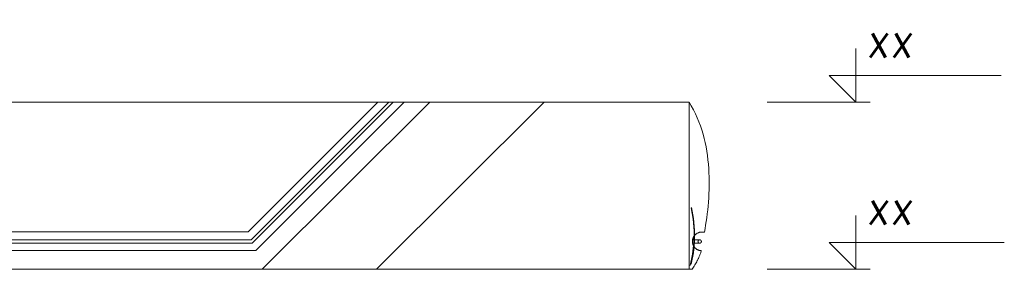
# Model space of a CAD drawing. Extents: x 64716 to 7565828, y -87108 to 5881792.
# Tile 129 of 160: x 291650 to 295776, y -56772 to -55726. Entities that reach past the tile are written whole.
import ezdxf

# ---------------------------------------------------------------- set-up
doc = ezdxf.new("R2010")
doc.units = 0
doc.header["$MEASUREMENT"] = 0
doc.layers.add('linii', color=7, linetype='Continuous', lineweight=15)
doc.layers.add('LINII OPIS', color=7, linetype='Continuous', lineweight=9)
doc.layers.add('xxOś 2_rysunek_Widok ogólny_Dimension_', color=7, linetype='Continuous')
doc.styles.add('RBCS_dim1', font='simplex.shx', dxfattribs={"width": 0.9, "oblique": 5, "height": 3})

msp = doc.modelspace()

# ---------------------------------------------------------------- linework, layer by layer
at = {"layer": 'linii'}
for p, q in [((292607.1, -56615.2), (293151.3, -56071.7)), ((292607.1, -56615.2), (293151.3, -56071.7)), ((293151.3, -56071.7), (292607.1, -56615.2)), ((293151.3, -56071.7), (292607.1, -56615.2)), ((292607.1, -56615.2), (293151.3, -56071.7)), ((292607.1, -56615.2), (293151.3, -56071.7)), ((293151.3, -56071.7), (292607.1, -56615.2)), ((293151.3, -56071.7), (292607.1, -56615.2)), ((293197.5, -56071.7), (292620.6, -56647.8)), ((293197.5, -56071.7), (292620.6, -56647.8)), ((292624.2, -56662), (293214.9, -56071.7)), ((292624.2, -56662), (293214.9, -56071.7)), ((292639.2, -56693.1), (293261, -56071.7)), ((292639.2, -56693.1), (293261, -56071.7)), ((292639.2, -56693.1), (293261, -56071.7)), ((292639.2, -56693.1), (293261, -56071.7)), ((293369.6, -56071.7), (292666.9, -56771)), ((293369.6, -56071.7), (292666.9, -56771)), ((293369.6, -56071.7), (292666.9, -56771)), ((293369.6, -56071.7), (292666.9, -56771)), ((294435.6, -56071.7), (294455.1, -56071.7)), ((294435.6, -56071.7), (294455.1, -56071.7)), ((294435.6, -56071.7), (294455.1, -56071.7)), ((294435.6, -56071.7), (294455.1, -56071.7)), ((294455.1, -56071.7), (294464.7, -56087.4)), ((294455.1, -56071.7), (294464.7, -56087.4)), ((294455.1, -56071.7), (294455.1, -56071.7)), ((294455.1, -56071.7), (294464.7, -56087.4)), ((294455.1, -56071.7), (294464.7, -56087.4)), ((294455.1, -56071.7), (294455.1, -56071.7)), ((294464.7, -56087.4), (294473.6, -56103.6)), ((294464.7, -56087.4), (294473.6, -56103.6)), ((294464.7, -56087.4), (294473.6, -56103.6)), ((294464.7, -56087.4), (294473.6, -56103.6)), ((294473.6, -56103.6), (294481.8, -56120)), ((294473.6, -56103.6), (294481.8, -56120)), ((294473.6, -56103.6), (294481.8, -56120)), ((294473.6, -56103.6), (294481.8, -56120)), ((294481.8, -56120), (294489.4, -56136.6)), ((294481.8, -56120), (294489.4, -56136.6)), ((294481.8, -56120), (294489.4, -56136.6)), ((294481.8, -56120), (294489.4, -56136.6)), ((294489.4, -56136.6), (294496.4, -56153.6)), ((294489.4, -56136.6), (294496.4, -56153.6)), ((294489.4, -56136.6), (294496.4, -56153.6)), ((294489.4, -56136.6), (294496.4, -56153.6)), ((294496.4, -56153.6), (294502.8, -56170.7)), ((294496.4, -56153.6), (294502.8, -56170.7)), ((294496.4, -56153.6), (294502.8, -56170.7)), ((294496.4, -56153.6), (294502.8, -56170.7)), ((294502.8, -56170.7), (294508.6, -56188.1)), ((294502.8, -56170.7), (294508.6, -56188.1)), ((294502.8, -56170.7), (294508.6, -56188.1)), ((294502.8, -56170.7), (294508.6, -56188.1)), ((294508.6, -56188.1), (294513.8, -56205.6)), ((294508.6, -56188.1), (294513.8, -56205.6)), ((294508.6, -56188.1), (294513.8, -56205.6)), ((294508.6, -56188.1), (294513.8, -56205.6)), ((294513.8, -56205.6), (294518.5, -56223.2)), ((294513.8, -56205.6), (294518.5, -56223.2)), ((294513.8, -56205.6), (294518.5, -56223.2)), ((294513.8, -56205.6), (294518.5, -56223.2)), ((294518.5, -56223.2), (294522.7, -56241)), ((294518.5, -56223.2), (294522.7, -56241)), ((294518.5, -56223.2), (294522.7, -56241)), ((294518.5, -56223.2), (294522.7, -56241)), ((294522.7, -56241), (294526.4, -56258.9)), ((294522.7, -56241), (294526.4, -56258.9)), ((294522.7, -56241), (294526.4, -56258.9)), ((294522.7, -56241), (294526.4, -56258.9)), ((294526.4, -56258.9), (294529.5, -56276.8)), ((294526.4, -56258.9), (294529.5, -56276.8)), ((294526.4, -56258.9), (294529.5, -56276.8)), ((294526.4, -56258.9), (294529.5, -56276.8)), ((294529.5, -56276.8), (294532.3, -56294.9)), ((294529.5, -56276.8), (294532.3, -56294.9)), ((294529.5, -56276.8), (294532.3, -56294.9)), ((294529.5, -56276.8), (294532.3, -56294.9)), ((294532.3, -56294.9), (294534.5, -56312.9)), ((294532.3, -56294.9), (294534.5, -56312.9)), ((294532.3, -56294.9), (294534.5, -56312.9)), ((294532.3, -56294.9), (294534.5, -56312.9)), ((294534.5, -56312.9), (294536.4, -56331)), ((294534.5, -56312.9), (294536.4, -56331)), ((294534.5, -56312.9), (294536.4, -56331)), ((294534.5, -56312.9), (294536.4, -56331)), ((294536.4, -56331), (294537.8, -56349)), ((294536.4, -56331), (294537.8, -56349)), ((294536.4, -56331), (294537.8, -56349)), ((294536.4, -56331), (294537.8, -56349)), ((294537.8, -56349), (294538.8, -56367)), ((294537.8, -56349), (294538.8, -56367)), ((294537.8, -56349), (294538.8, -56367)), ((294537.8, -56349), (294538.8, -56367)), ((294538.8, -56367), (294539.5, -56384.9)), ((294538.8, -56367), (294539.5, -56384.9)), ((294538.8, -56367), (294539.5, -56384.9)), ((294538.8, -56367), (294539.5, -56384.9)), ((294539.5, -56384.9), (294539.8, -56402.8)), ((294539.5, -56384.9), (294539.8, -56402.8)), ((294539.5, -56384.9), (294539.8, -56402.8)), ((294539.5, -56384.9), (294539.8, -56402.8)), ((294539.8, -56402.8), (294539.7, -56420.5)), ((294539.8, -56402.8), (294539.7, -56420.5)), ((294539.8, -56402.8), (294539.7, -56420.5)), ((294539.8, -56402.8), (294539.7, -56420.5)), ((294539.4, -56438), (294538.7, -56455.5)), ((294539.4, -56438), (294538.7, -56455.5)), ((294539.4, -56438), (294538.7, -56455.5)), ((294539.4, -56438), (294538.7, -56455.5)), ((294539.7, -56420.5), (294539.4, -56438)), ((294539.7, -56420.5), (294539.4, -56438)), ((294539.7, -56420.5), (294539.4, -56438)), ((294539.7, -56420.5), (294539.4, -56438)), ((294537.8, -56472.7), (294536.6, -56489.8)), ((294537.8, -56472.7), (294536.6, -56489.8)), ((294537.8, -56472.7), (294536.6, -56489.8)), ((294537.8, -56472.7), (294536.6, -56489.8)), ((294538.7, -56455.5), (294537.8, -56472.7)), ((294538.7, -56455.5), (294537.8, -56472.7)), ((294538.7, -56455.5), (294537.8, -56472.7)), ((294538.7, -56455.5), (294537.8, -56472.7)), ((294472.4, -56562.3), (294463.9, -56514.2)), ((294474, -56559.4), (294465.5, -56512.3)), ((294533.4, -56523.1), (294531.5, -56539.4)), ((294533.4, -56523.1), (294531.5, -56539.4)), ((294533.4, -56523.1), (294531.5, -56539.4)), ((294533.4, -56523.1), (294531.5, -56539.4)), ((294535.1, -56506.6), (294533.4, -56523.1)), ((294535.1, -56506.6), (294533.4, -56523.1)), ((294535.1, -56506.6), (294533.4, -56523.1)), ((294535.1, -56506.6), (294533.4, -56523.1)), ((294536.6, -56489.8), (294535.1, -56506.6)), ((294536.6, -56489.8), (294535.1, -56506.6)), ((294536.6, -56489.8), (294535.1, -56506.6)), ((294536.6, -56489.8), (294535.1, -56506.6)), ((294476.3, -56611), (294472.4, -56562.3)), ((294478.2, -56607.1), (294474, -56559.4)), ((294529.5, -56555.4), (294527.2, -56571)), ((294529.5, -56555.4), (294527.2, -56571)), ((294529.5, -56555.4), (294527.2, -56571)), ((294529.5, -56555.4), (294527.2, -56571)), ((294531.5, -56539.4), (294529.5, -56555.4)), ((294531.5, -56539.4), (294529.5, -56555.4)), ((294531.5, -56539.4), (294529.5, -56555.4)), ((294531.5, -56539.4), (294529.5, -56555.4)), ((294478.2, -56607.1), (294478, -56655)), ((294522.3, -56601.2), (294519.6, -56615.8)), ((294522.3, -56601.2), (294519.6, -56615.8)), ((294522.3, -56601.2), (294519.6, -56615.8)), ((294522.3, -56601.2), (294519.6, -56615.8)), ((294524.8, -56586.3), (294522.3, -56601.2)), ((294524.8, -56586.3), (294522.3, -56601.2)), ((294524.8, -56586.3), (294522.3, -56601.2)), ((294524.8, -56586.3), (294522.3, -56601.2)), ((294527.2, -56571), (294524.8, -56586.3)), ((294527.2, -56571), (294524.8, -56586.3)), ((294527.2, -56571), (294524.8, -56586.3)), ((294527.2, -56571), (294524.8, -56586.3)), ((292620.6, -56647.8), (279289.8, -56647.8)), ((279303.3, -56615.2), (292607.1, -56615.2)), ((294469.3, -56648.3), (294469.3, -56662.6)), ((294499.8, -56648.3), (294469.3, -56648.3)), ((294469.3, -56648.3), (294469.3, -56662.6)), ((294499.8, -56648.3), (294469.3, -56648.3)), ((294469.3, -56648.3), (294469.3, -56662.6)), ((294499.8, -56648.3), (294469.3, -56648.3)), ((294469.3, -56648.3), (294469.3, -56662.6)), ((294499.8, -56648.3), (294469.3, -56648.3)), ((294469.5, -56651), (294469.4, -56652.8)), ((294469.5, -56651), (294469.4, -56652.8)), ((294469.5, -56651), (294469.4, -56652.8)), ((294469.5, -56651), (294469.4, -56652.8)), ((294469.7, -56649.1), (294469.5, -56651)), ((294469.7, -56649.1), (294469.5, -56651)), ((294469.7, -56649.1), (294469.5, -56651)), ((294469.7, -56649.1), (294469.5, -56651)), ((294470, -56647.3), (294469.7, -56649.1)), ((294470, -56647.3), (294469.7, -56649.1)), ((294470, -56647.3), (294469.7, -56649.1)), ((294470, -56647.3), (294469.7, -56649.1)), ((294470.4, -56645.5), (294470, -56647.3)), ((294470.4, -56645.5), (294470, -56647.3)), ((294470.4, -56645.5), (294470, -56647.3)), ((294470.4, -56645.5), (294470, -56647.3)), ((294470.9, -56643.7), (294470.4, -56645.5)), ((294470.9, -56643.7), (294470.4, -56645.5)), ((294470.9, -56643.7), (294470.4, -56645.5)), ((294470.9, -56643.7), (294470.4, -56645.5)), ((294471.5, -56642), (294470.9, -56643.7)), ((294471.5, -56642), (294470.9, -56643.7)), ((294471.5, -56642), (294470.9, -56643.7)), ((294471.5, -56642), (294470.9, -56643.7)), ((294472.1, -56640.3), (294471.5, -56642)), ((294472.1, -56640.3), (294471.5, -56642)), ((294472.1, -56640.3), (294471.5, -56642)), ((294472.1, -56640.3), (294471.5, -56642)), ((294472.8, -56638.6), (294472.1, -56640.3)), ((294472.8, -56638.6), (294472.1, -56640.3)), ((294472.8, -56638.6), (294472.1, -56640.3)), ((294472.8, -56638.6), (294472.1, -56640.3)), ((294473.6, -56637), (294472.8, -56638.6)), ((294473.6, -56637), (294472.8, -56638.6)), ((294473.6, -56637), (294472.8, -56638.6)), ((294473.6, -56637), (294472.8, -56638.6)), ((294474.5, -56635.4), (294473.6, -56637)), ((294474.5, -56635.4), (294473.6, -56637)), ((294474.5, -56635.4), (294473.6, -56637)), ((294474.5, -56635.4), (294473.6, -56637)), ((294475.4, -56633.9), (294474.5, -56635.4)), ((294475.4, -56633.9), (294474.5, -56635.4)), ((294475.4, -56633.9), (294474.5, -56635.4)), ((294475.4, -56633.9), (294474.5, -56635.4)), ((294476.4, -56632.4), (294475.4, -56633.9)), ((294476.4, -56632.4), (294475.4, -56633.9)), ((294476.4, -56632.4), (294475.4, -56633.9)), ((294476.4, -56632.4), (294475.4, -56633.9)), ((294475.6, -56659.8), (294476.3, -56611)), ((294477.5, -56630.9), (294476.4, -56632.4)), ((294477.5, -56630.9), (294476.4, -56632.4)), ((294477.5, -56630.9), (294476.4, -56632.4)), ((294477.5, -56630.9), (294476.4, -56632.4)), ((294478.6, -56629.6), (294477.5, -56630.9)), ((294478.6, -56629.6), (294477.5, -56630.9)), ((294478.6, -56629.6), (294477.5, -56630.9)), ((294478.6, -56629.6), (294477.5, -56630.9)), ((294479.8, -56628.2), (294478.6, -56629.6)), ((294479.8, -56628.2), (294478.6, -56629.6)), ((294479.8, -56628.2), (294478.6, -56629.6)), ((294479.8, -56628.2), (294478.6, -56629.6)), ((294481, -56626.9), (294479.8, -56628.2)), ((294481, -56626.9), (294479.8, -56628.2)), ((294481, -56626.9), (294479.8, -56628.2)), ((294481, -56626.9), (294479.8, -56628.2)), ((294482.3, -56625.7), (294481, -56626.9)), ((294482.3, -56625.7), (294481, -56626.9)), ((294482.3, -56625.7), (294481, -56626.9)), ((294482.3, -56625.7), (294481, -56626.9)), ((294483.7, -56624.6), (294482.3, -56625.7)), ((294483.7, -56624.6), (294482.3, -56625.7)), ((294483.7, -56624.6), (294482.3, -56625.7)), ((294483.7, -56624.6), (294482.3, -56625.7)), ((294485.1, -56623.5), (294483.7, -56624.6)), ((294485.1, -56623.5), (294483.7, -56624.6)), ((294485.1, -56623.5), (294483.7, -56624.6)), ((294485.1, -56623.5), (294483.7, -56624.6)), ((294486.5, -56622.4), (294485.1, -56623.5)), ((294486.5, -56622.4), (294485.1, -56623.5)), ((294486.5, -56622.4), (294485.1, -56623.5)), ((294486.5, -56622.4), (294485.1, -56623.5)), ((294488, -56621.5), (294486.5, -56622.4)), ((294488, -56621.5), (294486.5, -56622.4)), ((294488, -56621.5), (294486.5, -56622.4)), ((294488, -56621.5), (294486.5, -56622.4)), ((294489.6, -56620.5), (294488, -56621.5)), ((294489.6, -56620.5), (294488, -56621.5)), ((294489.6, -56620.5), (294488, -56621.5)), ((294489.6, -56620.5), (294488, -56621.5)), ((294491.2, -56619.7), (294489.6, -56620.5)), ((294491.2, -56619.7), (294489.6, -56620.5)), ((294491.2, -56619.7), (294489.6, -56620.5)), ((294491.2, -56619.7), (294489.6, -56620.5)), ((294492.8, -56619), (294491.2, -56619.7)), ((294492.8, -56619), (294491.2, -56619.7)), ((294492.8, -56619), (294491.2, -56619.7)), ((294492.8, -56619), (294491.2, -56619.7)), ((294494.5, -56618.3), (294492.8, -56619)), ((294494.5, -56618.3), (294492.8, -56619)), ((294494.5, -56618.3), (294492.8, -56619)), ((294494.5, -56618.3), (294492.8, -56619)), ((294493.9, -56651.4), (294493.6, -56652)), ((294493.9, -56651.4), (294493.6, -56652)), ((294493.9, -56651.4), (294493.6, -56652)), ((294493.9, -56651.4), (294493.6, -56652)), ((294494.3, -56650.9), (294493.9, -56651.4)), ((294494.3, -56650.9), (294493.9, -56651.4)), ((294494.3, -56650.9), (294493.9, -56651.4)), ((294494.3, -56650.9), (294493.9, -56651.4)), ((294494.8, -56650.4), (294494.3, -56650.9)), ((294494.8, -56650.4), (294494.3, -56650.9)), ((294494.8, -56650.4), (294494.3, -56650.9)), ((294494.8, -56650.4), (294494.3, -56650.9)), ((294496.2, -56617.7), (294494.5, -56618.3)), ((294496.2, -56617.7), (294494.5, -56618.3)), ((294496.2, -56617.7), (294494.5, -56618.3)), ((294496.2, -56617.7), (294494.5, -56618.3)), ((294495.3, -56649.9), (294494.8, -56650.4)), ((294495.3, -56649.9), (294494.8, -56650.4)), ((294495.3, -56649.9), (294494.8, -56650.4)), ((294495.3, -56649.9), (294494.8, -56650.4)), ((294495.9, -56649.5), (294495.3, -56649.9)), ((294495.9, -56649.5), (294495.3, -56649.9)), ((294495.9, -56649.5), (294495.3, -56649.9)), ((294495.9, -56649.5), (294495.3, -56649.9)), ((294496.5, -56649.2), (294495.9, -56649.5)), ((294496.5, -56649.2), (294495.9, -56649.5)), ((294496.5, -56649.2), (294495.9, -56649.5)), ((294496.5, -56649.2), (294495.9, -56649.5)), ((294497.9, -56617.2), (294496.2, -56617.7)), ((294497.9, -56617.2), (294496.2, -56617.7)), ((294497.9, -56617.2), (294496.2, -56617.7)), ((294497.9, -56617.2), (294496.2, -56617.7)), ((294497.1, -56648.8), (294496.5, -56649.2)), ((294497.1, -56648.8), (294496.5, -56649.2)), ((294497.1, -56648.8), (294496.5, -56649.2)), ((294497.1, -56648.8), (294496.5, -56649.2)), ((294497.7, -56648.6), (294497.1, -56648.8)), ((294497.7, -56648.6), (294497.1, -56648.8)), ((294497.7, -56648.6), (294497.1, -56648.8)), ((294497.7, -56648.6), (294497.1, -56648.8)), ((294498.4, -56648.5), (294497.7, -56648.6)), ((294498.4, -56648.5), (294497.7, -56648.6)), ((294498.4, -56648.5), (294497.7, -56648.6)), ((294498.4, -56648.5), (294497.7, -56648.6)), ((294499.7, -56616.7), (294497.9, -56617.2)), ((294499.7, -56616.7), (294497.9, -56617.2)), ((294499.7, -56616.7), (294497.9, -56617.2)), ((294499.7, -56616.7), (294497.9, -56617.2)), ((294499.1, -56648.3), (294498.4, -56648.5)), ((294499.1, -56648.3), (294498.4, -56648.5)), ((294499.1, -56648.3), (294498.4, -56648.5)), ((294499.1, -56648.3), (294498.4, -56648.5)), ((294499.8, -56648.3), (294499.1, -56648.3)), ((294499.8, -56648.3), (294499.1, -56648.3)), ((294499.8, -56648.3), (294499.1, -56648.3)), ((294499.8, -56648.3), (294499.1, -56648.3)), ((294501.5, -56616.3), (294499.7, -56616.7)), ((294501.5, -56616.3), (294499.7, -56616.7)), ((294501.5, -56616.3), (294499.7, -56616.7)), ((294501.5, -56616.3), (294499.7, -56616.7)), ((294499.8, -56648.3), (294499.8, -56648.3)), ((294499.8, -56648.3), (294499.8, -56648.3)), ((294500.6, -56648.3), (294499.8, -56648.3)), ((294500.6, -56648.3), (294499.8, -56648.3)), ((294499.8, -56648.3), (294499.8, -56648.3)), ((294499.8, -56648.3), (294499.8, -56648.3)), ((294500.6, -56648.3), (294499.8, -56648.3)), ((294500.6, -56648.3), (294499.8, -56648.3)), ((294501.3, -56648.5), (294500.6, -56648.3)), ((294501.3, -56648.5), (294500.6, -56648.3)), ((294501.3, -56648.5), (294500.6, -56648.3)), ((294501.3, -56648.5), (294500.6, -56648.3)), ((294502, -56648.6), (294501.3, -56648.5)), ((294502, -56648.6), (294501.3, -56648.5)), ((294502, -56648.6), (294501.3, -56648.5)), ((294502, -56648.6), (294501.3, -56648.5)), ((294503.4, -56616.1), (294501.5, -56616.3)), ((294503.4, -56616.1), (294501.5, -56616.3)), ((294503.4, -56616.1), (294501.5, -56616.3)), ((294503.4, -56616.1), (294501.5, -56616.3)), ((294502.6, -56648.8), (294502, -56648.6)), ((294502.6, -56648.8), (294502, -56648.6)), ((294502.6, -56648.8), (294502, -56648.6)), ((294502.6, -56648.8), (294502, -56648.6)), ((294503.2, -56649.2), (294502.6, -56648.8)), ((294503.2, -56649.2), (294502.6, -56648.8)), ((294503.2, -56649.2), (294502.6, -56648.8)), ((294503.2, -56649.2), (294502.6, -56648.8)), ((294503.8, -56649.5), (294503.2, -56649.2)), ((294503.8, -56649.5), (294503.2, -56649.2)), ((294503.8, -56649.5), (294503.2, -56649.2)), ((294503.8, -56649.5), (294503.2, -56649.2)), ((294505.3, -56615.8), (294503.4, -56616.1)), ((294505.3, -56615.8), (294503.4, -56616.1)), ((294505.3, -56615.8), (294503.4, -56616.1)), ((294505.3, -56615.8), (294503.4, -56616.1)), ((294504.4, -56649.9), (294503.8, -56649.5)), ((294504.4, -56649.9), (294503.8, -56649.5)), ((294504.4, -56649.9), (294503.8, -56649.5)), ((294504.4, -56649.9), (294503.8, -56649.5)), ((294504.9, -56650.4), (294504.4, -56649.9)), ((294504.9, -56650.4), (294504.4, -56649.9)), ((294504.9, -56650.4), (294504.4, -56649.9)), ((294504.9, -56650.4), (294504.4, -56649.9)), ((294505.3, -56650.9), (294504.9, -56650.4)), ((294505.3, -56650.9), (294504.9, -56650.4)), ((294505.3, -56650.9), (294504.9, -56650.4)), ((294505.3, -56650.9), (294504.9, -56650.4)), ((294508.3, -56615.8), (294505.3, -56615.8)), ((294508.3, -56615.8), (294505.3, -56615.8)), ((294505.3, -56615.8), (294505.3, -56615.8)), ((294505.3, -56615.8), (294505.3, -56615.8)), ((294505.3, -56615.8), (294505.3, -56615.8)), ((294508.3, -56615.8), (294505.3, -56615.8)), ((294508.3, -56615.8), (294505.3, -56615.8)), ((294505.3, -56615.8), (294505.3, -56615.8)), ((294505.3, -56615.8), (294505.3, -56615.8)), ((294505.3, -56615.8), (294505.3, -56615.8)), ((294505.7, -56651.4), (294505.3, -56650.9)), ((294505.7, -56651.4), (294505.3, -56650.9)), ((294505.7, -56651.4), (294505.3, -56650.9)), ((294505.7, -56651.4), (294505.3, -56650.9)), ((294506.1, -56652), (294505.7, -56651.4)), ((294506.1, -56652), (294505.7, -56651.4)), ((294506.1, -56652), (294505.7, -56651.4)), ((294506.1, -56652), (294505.7, -56651.4)), ((294519.6, -56615.8), (294508.3, -56615.8)), ((294519.6, -56615.8), (294508.3, -56615.8)), ((294519.6, -56615.8), (294508.3, -56615.8)), ((294519.6, -56615.8), (294508.3, -56615.8)), ((279286.2, -56662), (292624.2, -56662)), ((294469.4, -56652.8), (294469.3, -56654.7)), ((294469.4, -56652.8), (294469.3, -56654.7)), ((294469.4, -56652.8), (294469.3, -56654.7)), ((294469.4, -56652.8), (294469.3, -56654.7)), ((294469.3, -56654.7), (294469.4, -56656.6)), ((294469.3, -56654.7), (294469.4, -56656.6)), ((294469.3, -56654.7), (294469.4, -56656.6)), ((294469.3, -56654.7), (294469.4, -56656.6)), ((294469.3, -56662.6), (294499.8, -56662.6)), ((294469.3, -56662.6), (294499.8, -56662.6)), ((294469.3, -56662.6), (294499.8, -56662.6)), ((294469.3, -56662.6), (294499.8, -56662.6)), ((294469.4, -56656.6), (294469.5, -56658.5)), ((294469.4, -56656.6), (294469.5, -56658.5)), ((294469.4, -56656.6), (294469.5, -56658.5)), ((294469.4, -56656.6), (294469.5, -56658.5)), ((294469.5, -56658.5), (294469.7, -56660.4)), ((294469.5, -56658.5), (294469.7, -56660.4)), ((294469.5, -56658.5), (294469.7, -56660.4)), ((294469.5, -56658.5), (294469.7, -56660.4)), ((294469.7, -56660.4), (294470, -56662.2)), ((294469.7, -56660.4), (294470, -56662.2)), ((294469.7, -56660.4), (294470, -56662.2)), ((294469.7, -56660.4), (294470, -56662.2)), ((294470, -56662.2), (294470.4, -56664)), ((294470, -56662.2), (294470.4, -56664)), ((294470, -56662.2), (294470.4, -56664)), ((294470, -56662.2), (294470.4, -56664)), ((294470.3, -56708.4), (294475.6, -56659.8)), ((294470.4, -56664), (294470.9, -56665.8)), ((294470.4, -56664), (294470.9, -56665.8)), ((294470.4, -56664), (294470.9, -56665.8)), ((294470.4, -56664), (294470.9, -56665.8)), ((294470.9, -56665.8), (294471.5, -56667.5)), ((294470.9, -56665.8), (294471.5, -56667.5)), ((294470.9, -56665.8), (294471.5, -56667.5)), ((294470.9, -56665.8), (294471.5, -56667.5)), ((294471.5, -56667.5), (294472.1, -56669.2)), ((294471.5, -56667.5), (294472.1, -56669.2)), ((294471.5, -56667.5), (294472.1, -56669.2)), ((294471.5, -56667.5), (294472.1, -56669.2)), ((294472.1, -56669.2), (294472.8, -56670.9)), ((294472.1, -56669.2), (294472.8, -56670.9)), ((294472.1, -56669.2), (294472.8, -56670.9)), ((294472.1, -56669.2), (294472.8, -56670.9)), ((294472.8, -56670.9), (294473.6, -56672.5)), ((294472.8, -56670.9), (294473.6, -56672.5)), ((294472.8, -56670.9), (294473.6, -56672.5)), ((294472.8, -56670.9), (294473.6, -56672.5)), ((294478, -56655), (294473.3, -56702.7)), ((294473.6, -56672.5), (294474.5, -56674.1)), ((294473.6, -56672.5), (294474.5, -56674.1)), ((294473.6, -56672.5), (294474.5, -56674.1)), ((294473.6, -56672.5), (294474.5, -56674.1)), ((294474.5, -56674.1), (294475.4, -56675.6)), ((294474.5, -56674.1), (294475.4, -56675.6)), ((294474.5, -56674.1), (294475.4, -56675.6)), ((294474.5, -56674.1), (294475.4, -56675.6)), ((294475.4, -56675.6), (294476.4, -56677.1)), ((294475.4, -56675.6), (294476.4, -56677.1)), ((294475.4, -56675.6), (294476.4, -56677.1)), ((294475.4, -56675.6), (294476.4, -56677.1)), ((294476.4, -56677.1), (294477.5, -56678.6)), ((294476.4, -56677.1), (294477.5, -56678.6)), ((294476.4, -56677.1), (294477.5, -56678.6)), ((294476.4, -56677.1), (294477.5, -56678.6)), ((294477.5, -56678.6), (294478.6, -56680)), ((294477.5, -56678.6), (294478.6, -56680)), ((294477.5, -56678.6), (294478.6, -56680)), ((294477.5, -56678.6), (294478.6, -56680)), ((294478.6, -56680), (294479.8, -56681.3)), ((294478.6, -56680), (294479.8, -56681.3)), ((294478.6, -56680), (294479.8, -56681.3)), ((294478.6, -56680), (294479.8, -56681.3)), ((294479.8, -56681.3), (294481, -56682.6)), ((294479.8, -56681.3), (294481, -56682.6)), ((294479.8, -56681.3), (294481, -56682.6)), ((294479.8, -56681.3), (294481, -56682.6)), ((294481, -56682.6), (294482.3, -56683.8)), ((294481, -56682.6), (294482.3, -56683.8)), ((294481, -56682.6), (294482.3, -56683.8)), ((294481, -56682.6), (294482.3, -56683.8)), ((294482.3, -56683.8), (294483.7, -56685)), ((294482.3, -56683.8), (294483.7, -56685)), ((294482.3, -56683.8), (294483.7, -56685)), ((294482.3, -56683.8), (294483.7, -56685)), ((294483.7, -56685), (294485.1, -56686.1)), ((294483.7, -56685), (294485.1, -56686.1)), ((294483.7, -56685), (294485.1, -56686.1)), ((294483.7, -56685), (294485.1, -56686.1)), ((294485.1, -56686.1), (294486.5, -56687.1)), ((294485.1, -56686.1), (294486.5, -56687.1)), ((294485.1, -56686.1), (294486.5, -56687.1)), ((294485.1, -56686.1), (294486.5, -56687.1)), ((294486.5, -56687.1), (294488, -56688.1)), ((294486.5, -56687.1), (294488, -56688.1)), ((294486.5, -56687.1), (294488, -56688.1)), ((294486.5, -56687.1), (294488, -56688.1)), ((294488, -56688.1), (294489.6, -56689)), ((294488, -56688.1), (294489.6, -56689)), ((294488, -56688.1), (294489.6, -56689)), ((294488, -56688.1), (294489.6, -56689)), ((294489.6, -56689), (294491.2, -56689.8)), ((294489.6, -56689), (294491.2, -56689.8)), ((294489.6, -56689), (294491.2, -56689.8)), ((294489.6, -56689), (294491.2, -56689.8)), ((294491.2, -56689.8), (294492.8, -56690.6)), ((294491.2, -56689.8), (294492.8, -56690.6)), ((294491.2, -56689.8), (294492.8, -56690.6)), ((294491.2, -56689.8), (294492.8, -56690.6)), ((294492.8, -56654.7), (294492.7, -56655.4)), ((294492.8, -56654.7), (294492.7, -56655.4)), ((294492.8, -56654.7), (294492.7, -56655.4)), ((294492.8, -56654.7), (294492.7, -56655.4)), ((294492.7, -56655.4), (294492.8, -56656.1)), ((294492.7, -56655.4), (294492.8, -56656.1)), ((294492.7, -56655.4), (294492.8, -56656.1)), ((294492.7, -56655.4), (294492.8, -56656.1)), ((294492.9, -56654), (294492.8, -56654.7)), ((294492.9, -56654), (294492.8, -56654.7)), ((294492.9, -56654), (294492.8, -56654.7)), ((294492.9, -56654), (294492.8, -56654.7)), ((294492.8, -56656.1), (294492.9, -56656.9)), ((294492.8, -56656.1), (294492.9, -56656.9)), ((294492.8, -56656.1), (294492.9, -56656.9)), ((294492.8, -56656.1), (294492.9, -56656.9)), ((294492.8, -56690.6), (294494.5, -56691.3)), ((294492.8, -56690.6), (294494.5, -56691.3)), ((294492.8, -56690.6), (294494.5, -56691.3)), ((294492.8, -56690.6), (294494.5, -56691.3)), ((294493, -56653.3), (294492.9, -56654)), ((294493, -56653.3), (294492.9, -56654)), ((294493, -56653.3), (294492.9, -56654)), ((294493, -56653.3), (294492.9, -56654)), ((294492.9, -56656.9), (294493, -56657.5)), ((294492.9, -56656.9), (294493, -56657.5)), ((294492.9, -56656.9), (294493, -56657.5)), ((294492.9, -56656.9), (294493, -56657.5)), ((294493.3, -56652.7), (294493, -56653.3)), ((294493.3, -56652.7), (294493, -56653.3)), ((294493.3, -56652.7), (294493, -56653.3)), ((294493.3, -56652.7), (294493, -56653.3)), ((294493, -56657.5), (294493.3, -56658.2)), ((294493, -56657.5), (294493.3, -56658.2)), ((294493, -56657.5), (294493.3, -56658.2)), ((294493, -56657.5), (294493.3, -56658.2)), ((294493.6, -56652), (294493.3, -56652.7)), ((294493.6, -56652), (294493.3, -56652.7)), ((294493.6, -56652), (294493.3, -56652.7)), ((294493.6, -56652), (294493.3, -56652.7)), ((294493.3, -56658.2), (294493.6, -56658.8)), ((294493.3, -56658.2), (294493.6, -56658.8)), ((294493.3, -56658.2), (294493.6, -56658.8)), ((294493.3, -56658.2), (294493.6, -56658.8)), ((294493.6, -56658.8), (294493.9, -56659.4)), ((294493.6, -56658.8), (294493.9, -56659.4)), ((294493.6, -56658.8), (294493.9, -56659.4)), ((294493.6, -56658.8), (294493.9, -56659.4)), ((294493.9, -56659.4), (294494.3, -56659.9)), ((294493.9, -56659.4), (294494.3, -56659.9)), ((294493.9, -56659.4), (294494.3, -56659.9)), ((294493.9, -56659.4), (294494.3, -56659.9)), ((294494.3, -56659.9), (294494.8, -56660.5)), ((294494.3, -56659.9), (294494.8, -56660.5)), ((294494.3, -56659.9), (294494.8, -56660.5)), ((294494.3, -56659.9), (294494.8, -56660.5)), ((294494.5, -56691.3), (294496.2, -56691.9)), ((294494.5, -56691.3), (294496.2, -56691.9)), ((294494.5, -56691.3), (294496.2, -56691.9)), ((294494.5, -56691.3), (294496.2, -56691.9)), ((294494.8, -56660.5), (294495.3, -56660.9)), ((294494.8, -56660.5), (294495.3, -56660.9)), ((294494.8, -56660.5), (294495.3, -56660.9)), ((294494.8, -56660.5), (294495.3, -56660.9)), ((294495.3, -56660.9), (294495.9, -56661.3)), ((294495.3, -56660.9), (294495.9, -56661.3)), ((294495.3, -56660.9), (294495.9, -56661.3)), ((294495.3, -56660.9), (294495.9, -56661.3)), ((294495.9, -56661.3), (294496.5, -56661.7)), ((294495.9, -56661.3), (294496.5, -56661.7)), ((294495.9, -56661.3), (294496.5, -56661.7)), ((294495.9, -56661.3), (294496.5, -56661.7)), ((294496.2, -56691.9), (294497.9, -56692.4)), ((294496.2, -56691.9), (294497.9, -56692.4)), ((294496.2, -56691.9), (294497.9, -56692.4)), ((294496.2, -56691.9), (294497.9, -56692.4)), ((294496.5, -56661.7), (294497.1, -56662)), ((294496.5, -56661.7), (294497.1, -56662)), ((294496.5, -56661.7), (294497.1, -56662)), ((294496.5, -56661.7), (294497.1, -56662)), ((294497.1, -56662), (294497.7, -56662.2)), ((294497.1, -56662), (294497.7, -56662.2)), ((294497.1, -56662), (294497.7, -56662.2)), ((294497.1, -56662), (294497.7, -56662.2)), ((294497.7, -56662.2), (294498.4, -56662.4)), ((294497.7, -56662.2), (294498.4, -56662.4)), ((294497.7, -56662.2), (294498.4, -56662.4)), ((294497.7, -56662.2), (294498.4, -56662.4)), ((294497.9, -56692.4), (294499.7, -56692.8)), ((294497.9, -56692.4), (294499.7, -56692.8)), ((294497.9, -56692.4), (294499.7, -56692.8)), ((294497.9, -56692.4), (294499.7, -56692.8)), ((294498.4, -56662.4), (294499.1, -56662.5)), ((294498.4, -56662.4), (294499.1, -56662.5)), ((294498.4, -56662.4), (294499.1, -56662.5)), ((294498.4, -56662.4), (294499.1, -56662.5)), ((294499.1, -56662.5), (294499.8, -56662.6)), ((294499.1, -56662.5), (294499.8, -56662.6)), ((294499.1, -56662.5), (294499.8, -56662.6)), ((294499.1, -56662.5), (294499.8, -56662.6)), ((294499.8, -56662.6), (294500.6, -56662.5)), ((294499.8, -56662.6), (294500.6, -56662.5)), ((294499.8, -56662.6), (294500.6, -56662.5)), ((294499.8, -56662.6), (294500.6, -56662.5)), ((294499.8, -56662.6), (294499.8, -56662.6)), ((294499.8, -56662.6), (294499.8, -56662.6)), ((294500.6, -56662.5), (294501.3, -56662.4)), ((294500.6, -56662.5), (294501.3, -56662.4)), ((294500.6, -56662.5), (294501.3, -56662.4)), ((294500.6, -56662.5), (294501.3, -56662.4)), ((294501.3, -56662.4), (294502, -56662.2)), ((294501.3, -56662.4), (294502, -56662.2)), ((294501.3, -56662.4), (294502, -56662.2)), ((294501.3, -56662.4), (294502, -56662.2)), ((294502, -56662.2), (294502.6, -56662)), ((294502, -56662.2), (294502.6, -56662)), ((294502, -56662.2), (294502.6, -56662)), ((294502, -56662.2), (294502.6, -56662)), ((294502.6, -56662), (294503.2, -56661.7)), ((294502.6, -56662), (294503.2, -56661.7)), ((294502.6, -56662), (294503.2, -56661.7)), ((294502.6, -56662), (294503.2, -56661.7)), ((294503.2, -56661.7), (294503.8, -56661.3)), ((294503.2, -56661.7), (294503.8, -56661.3)), ((294503.2, -56661.7), (294503.8, -56661.3)), ((294503.2, -56661.7), (294503.8, -56661.3)), ((294503.8, -56661.3), (294504.4, -56660.9)), ((294503.8, -56661.3), (294504.4, -56660.9)), ((294503.8, -56661.3), (294504.4, -56660.9)), ((294503.8, -56661.3), (294504.4, -56660.9)), ((294504.4, -56660.9), (294504.9, -56660.5)), ((294504.4, -56660.9), (294504.9, -56660.5)), ((294504.4, -56660.9), (294504.9, -56660.5)), ((294504.4, -56660.9), (294504.9, -56660.5)), ((294504.9, -56660.5), (294505.3, -56659.9)), ((294504.9, -56660.5), (294505.3, -56659.9)), ((294504.9, -56660.5), (294505.3, -56659.9)), ((294504.9, -56660.5), (294505.3, -56659.9)), ((294505.3, -56659.9), (294505.7, -56659.4)), ((294505.3, -56659.9), (294505.7, -56659.4)), ((294505.3, -56659.9), (294505.7, -56659.4)), ((294505.3, -56659.9), (294505.7, -56659.4)), ((294505.7, -56659.4), (294506.1, -56658.8)), ((294505.7, -56659.4), (294506.1, -56658.8)), ((294505.7, -56659.4), (294506.1, -56658.8)), ((294505.7, -56659.4), (294506.1, -56658.8)), ((294506.4, -56652.7), (294506.1, -56652)), ((294506.4, -56652.7), (294506.1, -56652)), ((294506.4, -56652.7), (294506.1, -56652)), ((294506.4, -56652.7), (294506.1, -56652)), ((294506.1, -56658.8), (294506.4, -56658.2)), ((294506.1, -56658.8), (294506.4, -56658.2)), ((294506.1, -56658.8), (294506.4, -56658.2)), ((294506.1, -56658.8), (294506.4, -56658.2)), ((294506.7, -56653.3), (294506.4, -56652.7)), ((294506.7, -56653.3), (294506.4, -56652.7)), ((294506.7, -56653.3), (294506.4, -56652.7)), ((294506.7, -56653.3), (294506.4, -56652.7)), ((294506.4, -56658.2), (294506.7, -56657.5)), ((294506.4, -56658.2), (294506.7, -56657.5)), ((294506.4, -56658.2), (294506.7, -56657.5)), ((294506.4, -56658.2), (294506.7, -56657.5)), ((294506.8, -56654), (294506.7, -56653.3)), ((294506.8, -56654), (294506.7, -56653.3)), ((294506.8, -56654), (294506.7, -56653.3)), ((294506.8, -56654), (294506.7, -56653.3)), ((294506.7, -56657.5), (294506.8, -56656.9)), ((294506.7, -56657.5), (294506.8, -56656.9)), ((294506.7, -56657.5), (294506.8, -56656.9)), ((294506.7, -56657.5), (294506.8, -56656.9)), ((294506.9, -56654.7), (294506.8, -56654)), ((294506.9, -56654.7), (294506.8, -56654)), ((294506.9, -56654.7), (294506.8, -56654)), ((294506.9, -56654.7), (294506.8, -56654)), ((294506.8, -56656.9), (294506.9, -56656.1)), ((294506.8, -56656.9), (294506.9, -56656.1)), ((294506.8, -56656.9), (294506.9, -56656.1)), ((294506.8, -56656.9), (294506.9, -56656.1)), ((294507, -56655.4), (294506.9, -56654.7)), ((294507, -56655.4), (294506.9, -56654.7)), ((294507, -56655.4), (294506.9, -56654.7)), ((294507, -56655.4), (294506.9, -56654.7)), ((294506.9, -56656.1), (294507, -56655.4)), ((294506.9, -56656.1), (294507, -56655.4)), ((294506.9, -56656.1), (294507, -56655.4)), ((294506.9, -56656.1), (294507, -56655.4)), ((292639.2, -56693.1), (279271.2, -56693.1)), ((294460.5, -56756.2), (294470.3, -56708.4)), ((294473.3, -56702.7), (294464.3, -56749.7)), ((294491, -56733), (294489.8, -56735.3)), ((294491, -56733), (294489.8, -56735.3)), ((294491, -56733), (294489.8, -56735.3)), ((294491, -56733), (294489.8, -56735.3)), ((294491, -56733), (294489.8, -56735.3)), ((294491, -56733), (294489.8, -56735.3)), ((294491, -56733), (294489.8, -56735.3)), ((294491, -56733), (294489.8, -56735.3)), ((294492.2, -56730.6), (294491, -56733)), ((294492.2, -56730.6), (294491, -56733)), ((294492.2, -56730.6), (294491, -56733)), ((294492.2, -56730.6), (294491, -56733)), ((294492.2, -56730.6), (294491, -56733)), ((294492.2, -56730.6), (294491, -56733)), ((294492.2, -56730.6), (294491, -56733)), ((294492.2, -56730.6), (294491, -56733)), ((294493.3, -56728.2), (294492.2, -56730.6)), ((294493.3, -56728.2), (294492.2, -56730.6)), ((294493.3, -56728.2), (294492.2, -56730.6)), ((294493.3, -56728.2), (294492.2, -56730.6)), ((294493.3, -56728.2), (294492.2, -56730.6)), ((294493.3, -56728.2), (294492.2, -56730.6)), ((294493.3, -56728.2), (294492.2, -56730.6)), ((294493.3, -56728.2), (294492.2, -56730.6)), ((294494.4, -56725.8), (294493.3, -56728.2)), ((294494.4, -56725.8), (294493.3, -56728.2)), ((294494.4, -56725.8), (294493.3, -56728.2)), ((294494.4, -56725.8), (294493.3, -56728.2)), ((294494.4, -56725.8), (294493.3, -56728.2)), ((294494.4, -56725.8), (294493.3, -56728.2)), ((294494.4, -56725.8), (294493.3, -56728.2)), ((294494.4, -56725.8), (294493.3, -56728.2)), ((294495.6, -56723.3), (294494.4, -56725.8)), ((294495.6, -56723.3), (294494.4, -56725.8)), ((294495.6, -56723.3), (294494.4, -56725.8)), ((294495.6, -56723.3), (294494.4, -56725.8)), ((294495.6, -56723.3), (294494.4, -56725.8)), ((294495.6, -56723.3), (294494.4, -56725.8)), ((294495.6, -56723.3), (294494.4, -56725.8)), ((294495.6, -56723.3), (294494.4, -56725.8)), ((294496.7, -56720.8), (294495.6, -56723.3)), ((294496.7, -56720.8), (294495.6, -56723.3)), ((294496.7, -56720.8), (294495.6, -56723.3)), ((294496.7, -56720.8), (294495.6, -56723.3)), ((294496.7, -56720.8), (294495.6, -56723.3)), ((294496.7, -56720.8), (294495.6, -56723.3)), ((294496.7, -56720.8), (294495.6, -56723.3)), ((294496.7, -56720.8), (294495.6, -56723.3)), ((294497.8, -56718.3), (294496.7, -56720.8)), ((294497.8, -56718.3), (294496.7, -56720.8)), ((294497.8, -56718.3), (294496.7, -56720.8)), ((294497.8, -56718.3), (294496.7, -56720.8)), ((294497.8, -56718.3), (294496.7, -56720.8)), ((294497.8, -56718.3), (294496.7, -56720.8)), ((294497.8, -56718.3), (294496.7, -56720.8)), ((294497.8, -56718.3), (294496.7, -56720.8)), ((294498.9, -56715.7), (294497.8, -56718.3)), ((294498.9, -56715.7), (294497.8, -56718.3)), ((294498.9, -56715.7), (294497.8, -56718.3)), ((294498.9, -56715.7), (294497.8, -56718.3)), ((294498.9, -56715.7), (294497.8, -56718.3)), ((294498.9, -56715.7), (294497.8, -56718.3)), ((294498.9, -56715.7), (294497.8, -56718.3)), ((294498.9, -56715.7), (294497.8, -56718.3)), ((294499.9, -56713.1), (294498.9, -56715.7)), ((294499.9, -56713.1), (294498.9, -56715.7)), ((294499.9, -56713.1), (294498.9, -56715.7)), ((294499.9, -56713.1), (294498.9, -56715.7)), ((294499.9, -56713.1), (294498.9, -56715.7)), ((294499.9, -56713.1), (294498.9, -56715.7)), ((294499.9, -56713.1), (294498.9, -56715.7)), ((294499.9, -56713.1), (294498.9, -56715.7)), ((294499.7, -56692.8), (294501.5, -56693.2)), ((294499.7, -56692.8), (294501.5, -56693.2)), ((294499.7, -56692.8), (294501.5, -56693.2)), ((294499.7, -56692.8), (294501.5, -56693.2)), ((294501, -56710.5), (294499.9, -56713.1)), ((294501, -56710.5), (294499.9, -56713.1)), ((294501, -56710.5), (294499.9, -56713.1)), ((294501, -56710.5), (294499.9, -56713.1)), ((294501, -56710.5), (294499.9, -56713.1)), ((294501, -56710.5), (294499.9, -56713.1)), ((294501, -56710.5), (294499.9, -56713.1)), ((294501, -56710.5), (294499.9, -56713.1)), ((294502, -56707.8), (294501, -56710.5)), ((294502, -56707.8), (294501, -56710.5)), ((294502, -56707.8), (294501, -56710.5)), ((294502, -56707.8), (294501, -56710.5)), ((294502, -56707.8), (294501, -56710.5)), ((294502, -56707.8), (294501, -56710.5)), ((294502, -56707.8), (294501, -56710.5)), ((294502, -56707.8), (294501, -56710.5)), ((294501.5, -56693.2), (294503.4, -56693.5)), ((294501.5, -56693.2), (294503.4, -56693.5)), ((294501.5, -56693.2), (294503.4, -56693.5)), ((294501.5, -56693.2), (294503.4, -56693.5)), ((294503, -56705.1), (294502, -56707.8)), ((294503, -56705.1), (294502, -56707.8)), ((294503, -56705.1), (294502, -56707.8)), ((294503, -56705.1), (294502, -56707.8)), ((294503, -56705.1), (294502, -56707.8)), ((294503, -56705.1), (294502, -56707.8)), ((294503, -56705.1), (294502, -56707.8)), ((294503, -56705.1), (294502, -56707.8)), ((294504, -56702.3), (294503, -56705.1)), ((294504, -56702.3), (294503, -56705.1)), ((294504, -56702.3), (294503, -56705.1)), ((294504, -56702.3), (294503, -56705.1)), ((294504, -56702.3), (294503, -56705.1)), ((294504, -56702.3), (294503, -56705.1)), ((294504, -56702.3), (294503, -56705.1)), ((294504, -56702.3), (294503, -56705.1)), ((294503.4, -56693.5), (294505.3, -56693.7)), ((294503.4, -56693.5), (294505.3, -56693.7)), ((294503.4, -56693.5), (294505.3, -56693.7)), ((294503.4, -56693.5), (294505.3, -56693.7)), ((294505, -56699.5), (294504, -56702.3)), ((294505, -56699.5), (294504, -56702.3)), ((294505, -56699.5), (294504, -56702.3)), ((294505, -56699.5), (294504, -56702.3)), ((294505, -56699.5), (294504, -56702.3)), ((294505, -56699.5), (294504, -56702.3)), ((294505, -56699.5), (294504, -56702.3)), ((294505, -56699.5), (294504, -56702.3)), ((294506, -56696.6), (294505, -56699.5)), ((294506, -56696.6), (294505, -56699.5)), ((294506, -56696.6), (294505, -56699.5)), ((294506, -56696.6), (294505, -56699.5)), ((294506, -56696.6), (294505, -56699.5)), ((294506, -56696.6), (294505, -56699.5)), ((294506, -56696.6), (294505, -56699.5)), ((294506, -56696.6), (294505, -56699.5)), ((294505.3, -56693.7), (294505.3, -56693.7)), ((294505.3, -56693.7), (294507, -56693.7)), ((294505.3, -56693.7), (294507, -56693.7)), ((294505.3, -56693.7), (294505.3, -56693.7)), ((294505.3, -56693.7), (294507, -56693.7)), ((294505.3, -56693.7), (294507, -56693.7)), ((294505.3, -56693.7), (294505.3, -56693.7)), ((294505.3, -56693.7), (294507, -56693.7)), ((294505.3, -56693.7), (294507, -56693.7)), ((294505.3, -56693.7), (294505.3, -56693.7)), ((294505.3, -56693.7), (294507, -56693.7)), ((294505.3, -56693.7), (294507, -56693.7)), ((294507, -56693.7), (294506, -56696.6)), ((294507, -56693.7), (294506, -56696.6)), ((294507, -56693.7), (294506, -56696.6)), ((294507, -56693.7), (294506, -56696.6)), ((294507, -56693.7), (294506, -56696.6)), ((294507, -56693.7), (294506, -56696.6)), ((294507, -56693.7), (294506, -56696.6)), ((294507, -56693.7), (294506, -56696.6)), ((294468.6, -56771.7), (294422.7, -56771.7)), ((294468.6, -56771.7), (294422.7, -56771.7)), ((294468.6, -56771.7), (294466.1, -56771.7)), ((294468.6, -56771.7), (294466.1, -56771.7)), ((294468.6, -56771.7), (294466.1, -56771.7)), ((294468.6, -56771.7), (294466.1, -56771.7)), ((294471.5, -56767.1), (294468.6, -56771.7)), ((294471.5, -56767.1), (294468.6, -56771.7)), ((294471.5, -56767.1), (294468.6, -56771.7)), ((294471.5, -56767.1), (294468.6, -56771.7)), ((294471.5, -56767.1), (294468.6, -56771.7)), ((294471.5, -56767.1), (294468.6, -56771.7)), ((294471.5, -56767.1), (294468.6, -56771.7)), ((294471.5, -56767.1), (294468.6, -56771.7)), ((294474.3, -56762.6), (294471.5, -56767.1)), ((294474.3, -56762.6), (294471.5, -56767.1)), ((294474.3, -56762.6), (294471.5, -56767.1)), ((294474.3, -56762.6), (294471.5, -56767.1)), ((294474.3, -56762.6), (294471.5, -56767.1)), ((294474.3, -56762.6), (294471.5, -56767.1)), ((294474.3, -56762.6), (294471.5, -56767.1)), ((294474.3, -56762.6), (294471.5, -56767.1)), ((294477, -56758.1), (294474.3, -56762.6)), ((294477, -56758.1), (294474.3, -56762.6)), ((294477, -56758.1), (294474.3, -56762.6)), ((294477, -56758.1), (294474.3, -56762.6)), ((294477, -56758.1), (294474.3, -56762.6)), ((294477, -56758.1), (294474.3, -56762.6)), ((294477, -56758.1), (294474.3, -56762.6)), ((294477, -56758.1), (294474.3, -56762.6)), ((294479.7, -56753.6), (294477, -56758.1)), ((294479.7, -56753.6), (294477, -56758.1)), ((294479.7, -56753.6), (294477, -56758.1)), ((294479.7, -56753.6), (294477, -56758.1)), ((294479.7, -56753.6), (294477, -56758.1)), ((294479.7, -56753.6), (294477, -56758.1)), ((294479.7, -56753.6), (294477, -56758.1)), ((294479.7, -56753.6), (294477, -56758.1)), ((294482.3, -56749.1), (294479.7, -56753.6)), ((294482.3, -56749.1), (294479.7, -56753.6)), ((294482.3, -56749.1), (294479.7, -56753.6)), ((294482.3, -56749.1), (294479.7, -56753.6)), ((294482.3, -56749.1), (294479.7, -56753.6)), ((294482.3, -56749.1), (294479.7, -56753.6)), ((294482.3, -56749.1), (294479.7, -56753.6)), ((294482.3, -56749.1), (294479.7, -56753.6)), ((294484.9, -56744.5), (294482.3, -56749.1)), ((294484.9, -56744.5), (294482.3, -56749.1)), ((294484.9, -56744.5), (294482.3, -56749.1)), ((294484.9, -56744.5), (294482.3, -56749.1)), ((294484.9, -56744.5), (294482.3, -56749.1)), ((294484.9, -56744.5), (294482.3, -56749.1)), ((294484.9, -56744.5), (294482.3, -56749.1)), ((294484.9, -56744.5), (294482.3, -56749.1)), ((294487.3, -56740), (294484.9, -56744.5)), ((294487.3, -56740), (294484.9, -56744.5)), ((294487.3, -56740), (294484.9, -56744.5)), ((294487.3, -56740), (294484.9, -56744.5)), ((294487.3, -56740), (294484.9, -56744.5)), ((294487.3, -56740), (294484.9, -56744.5)), ((294487.3, -56740), (294484.9, -56744.5)), ((294487.3, -56740), (294484.9, -56744.5)), ((294489.8, -56735.3), (294487.3, -56740)), ((294489.8, -56735.3), (294487.3, -56740)), ((294489.8, -56735.3), (294487.3, -56740)), ((294489.8, -56735.3), (294487.3, -56740)), ((294489.8, -56735.3), (294487.3, -56740)), ((294489.8, -56735.3), (294487.3, -56740)), ((294489.8, -56735.3), (294487.3, -56740)), ((294489.8, -56735.3), (294487.3, -56740))]:
    msp.add_line(p, q, dxfattribs=at)
msp.add_lwpolyline([(277455.2, -56071.7), (294455.2, -56071.7), (294455.2, -56771.7), (277455.2, -56771.7)], close=True, dxfattribs=at)
msp.add_lwpolyline([(278061.6, -56071.7), (278764.3, -56771), (293146.1, -56771), (293848.8, -56071.7), (278061.6, -56071.7)], dxfattribs=at)
at = {"layer": 'LINII OPIS'}
for points in [[(295154.3, -55846.7, 0), (295154.3, -56071.7, 0), (295041.8, -55959.2, 0), (295154.3, -55959.2, 0)], [(295154.3, -55846.7, 0), (295154.3, -56071.7, 0), (295041.8, -55959.2, 0), (295154.3, -55959.2, 0)], [(295107.9, -55959.2, 0), (295716.5, -55959.2, 0)], [(295107.9, -55959.2, 0), (295716.5, -55959.2, 0)], [(295154.3, -55959.2, 0), (295762.9, -55959.2, 0)], [(295154.3, -55959.2, 0), (295762.9, -55959.2, 0)], [(294782.9, -56071.7, 0), (295213.9, -56071.7, 0)], [(294782.9, -56071.7, 0), (295213.9, -56071.7, 0)], [(295154.3, -56546.7, 0), (295154.3, -56771.7, 0), (295041.8, -56659.2, 0), (295154.3, -56659.2, 0)], [(295154.3, -56546.7, 0), (295154.3, -56771.7, 0), (295041.8, -56659.2, 0), (295154.3, -56659.2, 0)], [(295154.3, -56546.7, 0), (295154.3, -56771.7, 0), (295041.8, -56659.2, 0), (295154.3, -56659.2, 0)], [(295154.3, -56546.7, 0), (295154.3, -56771.7, 0), (295041.8, -56659.2, 0), (295154.3, -56659.2, 0)], [(295154.3, -56659.2, 0), (295776.4, -56659.2, 0)], [(295154.3, -56659.2, 0), (295776.4, -56659.2, 0)], [(295154.3, -56659.2, 0), (295776.4, -56659.2, 0)], [(295154.3, -56659.2, 0), (295776.4, -56659.2, 0)], [(294782.9, -56771.7, 0), (295213.9, -56771.7, 0)]]:
    msp.add_polyline3d(points, dxfattribs=at)

# ---------------------------------------------------------------- texts
at = {"layer": 'xxOś 2_rysunek_Widok ogólny_Dimension_', "color": 6, "char_height": 150, "attachment_point": 7, "style": 'RBCS_dim1'}
for insert in [(295197.3, -55884.2), (295197.3, -56584.2)]:
    msp.add_mtext('xx', dxfattribs=dict(at, insert=insert))

doc.saveas('drawing.dxf')
